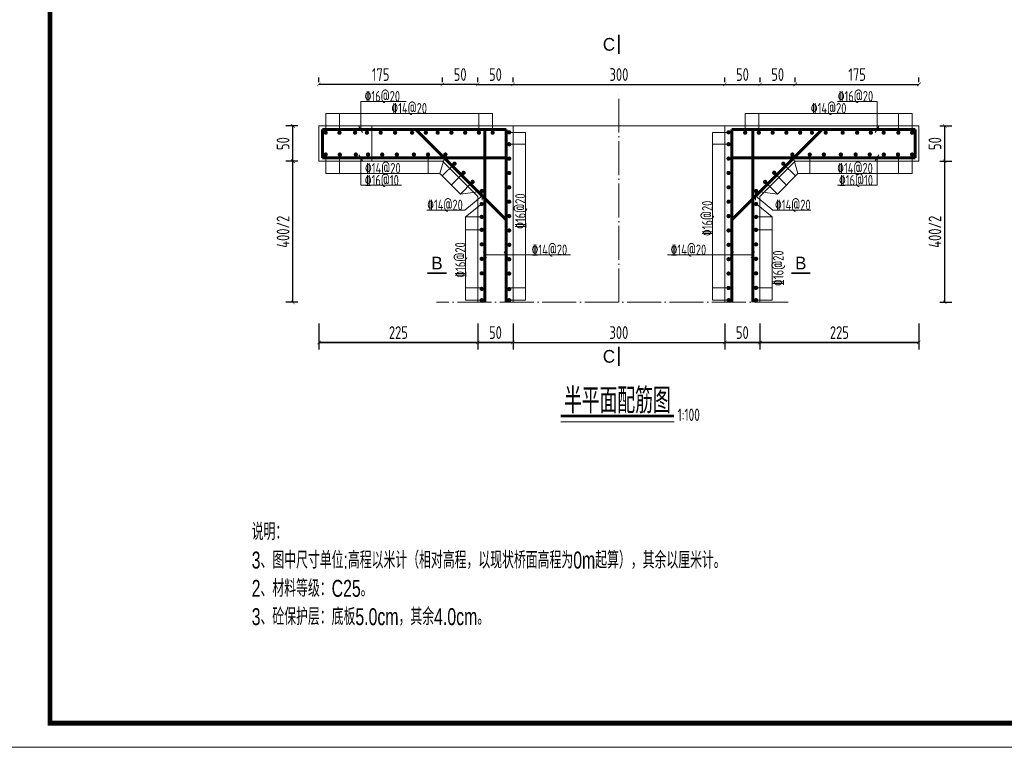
# Model space of a CAD drawing. Header units: inches. Extents: x 97745 to 142261, y 62673 to 100665.
# Tile 130 of 148: x 130839 to 132234, y 92806 to 93836. Entities that reach past the tile are written whole.
import ezdxf
from ezdxf.enums import TextEntityAlignment as Align

# ---------------------------------------------------------------- set-up
doc = ezdxf.new("R2010")
doc.units = ezdxf.units.IN
doc.header["$MEASUREMENT"] = 0
doc.linetypes.add('ACAD_ISO04W100', pattern=[30, 24, -3, 0, -3])
doc.layers.get('0').update_dxf_attribs({"lineweight": 15})
for name, color, linetype, lineweight in [('00、4细实线', 4, 'Continuous', 18), ('BM1', 7, 'Continuous', 15), ('中心线', 3, 'ACAD_ISO04W100', 18), ('细线', 7, 'Continuous', 25), ('钢筋', 1, 'Continuous', 60)]:
    doc.layers.add(name, color=color, linetype=linetype, lineweight=lineweight)
doc.styles.add('02、常用', font='tssdeng1.shx', dxfattribs={"width": 0.75, "bigfont": 'hztxt-01.shx'})
doc.styles.add('03、he-e', font='hztxt_e.shx', dxfattribs={"width": 0.65, "bigfont": 'hztxt.shx'})
doc.styles.add('hz-e', font='hztxt_e.shx', dxfattribs={"width": 0.8, "height": 330, "bigfont": 'hztxt.shx'})
doc.styles.add('HZTXT', font='tssdeng.shx', dxfattribs={"width": 0.75, "bigfont": 'hztxt.shx'})
doc.styles.add('三级钢', font='tssdeng.shx', dxfattribs={"width": 0.7, "height": 30, "bigfont": 'hztxt.shx'})
doc.dimstyles.new('3', dxfattribs={"dimtxt": 25, "dimasz": 12, "dimexe": 10, "dimexo": 30, "dimgap": 5, "dimtad": 1, "dimdec": 0, "dimzin": 0, "dimdsep": 46, "dimtxsty": 'HZTXT', "dimblk": 'ARCHTICK', "dimcen": 0, "dimclrt": 7, "dimazin": 2, "dimtfac": 1, "dimtdec": 0, "dimtix": 1, "dimtmove": 2, "dimatfit": 3, "dimfxl": 250, "dimtolj": 1, "dimtzin": 0, "dimarcsym": 0})

# ---------------------------------------------------------------- blocks, each defined once
blk = doc.blocks.new('_ArchTick')
at = {"color": 0, "linetype": 'ByBlock', "const_width": 0.15}
blk.add_lwpolyline([(-0.5, -0.5), (0.5, 0.5)], dxfattribs=at)
blk = doc.blocks.new('*D1199')
at = {"color": 0, "lineweight": -2}
for p, q in [((131487.9, 93747.8), (131487.9, 93754.5)), ((131537.9, 93747.8), (131537.9, 93754.5)), ((131487.9, 93744.5), (131537.9, 93744.5))]:
    blk.add_line(p, q, dxfattribs=at)
at = {"color": 0, "lineweight": -2, "xscale": 5, "yscale": 5, "zscale": 5, "rotation": 180}
blk.add_blockref('_ArchTick', (131487.9, 93744.5), dxfattribs=at)
at = {"color": 0, "lineweight": -2, "xscale": 5, "yscale": 5, "zscale": 5}
blk.add_blockref('_ArchTick', (131537.9, 93744.5), dxfattribs=at)
at = {"color": 7, "insert": (131512.9, 93758.5), "char_height": 18, "attachment_point": 5, "style": 'HZTXT'}
blk.add_mtext('\\A1;50', dxfattribs=at)
blk = doc.blocks.new('*D1200')
at = {"color": 0, "lineweight": -2}
for p, q in [((131537.9, 93747.8), (131537.9, 93754.5)), ((131837.9, 93747.8), (131837.9, 93754.5)), ((131537.9, 93744.5), (131837.9, 93744.5))]:
    blk.add_line(p, q, dxfattribs=at)
at = {"color": 0, "lineweight": -2, "xscale": 5, "yscale": 5, "zscale": 5, "rotation": 180}
blk.add_blockref('_ArchTick', (131537.9, 93744.5), dxfattribs=at)
at = {"color": 0, "lineweight": -2, "xscale": 5, "yscale": 5, "zscale": 5}
blk.add_blockref('_ArchTick', (131837.9, 93744.5), dxfattribs=at)
at = {"color": 7, "insert": (131687.9, 93758.5), "char_height": 18, "attachment_point": 5, "style": 'HZTXT'}
blk.add_mtext('\\A1;300', dxfattribs=at)
blk = doc.blocks.new('*D1201')
at = {"color": 0, "lineweight": -2}
for p, q in [((131837.9, 93747.8), (131837.9, 93754.5)), ((131887.8, 93747.8), (131887.8, 93754.5)), ((131837.9, 93744.5), (131887.8, 93744.5))]:
    blk.add_line(p, q, dxfattribs=at)
at = {"color": 0, "lineweight": -2, "xscale": 5, "yscale": 5, "zscale": 5, "rotation": 180}
blk.add_blockref('_ArchTick', (131837.9, 93744.5), dxfattribs=at)
at = {"color": 0, "lineweight": -2, "xscale": 5, "yscale": 5, "zscale": 5}
blk.add_blockref('_ArchTick', (131887.8, 93744.5), dxfattribs=at)
at = {"color": 7, "insert": (131862.9, 93758.5), "char_height": 18, "attachment_point": 5, "style": 'HZTXT'}
blk.add_mtext('\\A1;50', dxfattribs=at)
blk = doc.blocks.new('*D1202')
at = {"color": 0, "lineweight": -2}
for p, q in [((131887.8, 93747.8), (131887.8, 93754.5)), ((131937.7, 93747.8), (131937.7, 93754.5)), ((131887.8, 93744.5), (131937.7, 93744.5))]:
    blk.add_line(p, q, dxfattribs=at)
at = {"color": 0, "lineweight": -2, "xscale": 5, "yscale": 5, "zscale": 5, "rotation": 180}
blk.add_blockref('_ArchTick', (131887.8, 93744.5), dxfattribs=at)
at = {"color": 0, "lineweight": -2, "xscale": 5, "yscale": 5, "zscale": 5}
blk.add_blockref('_ArchTick', (131937.7, 93744.5), dxfattribs=at)
at = {"color": 7, "insert": (131912.8, 93758.5), "char_height": 18, "attachment_point": 5, "style": 'HZTXT'}
blk.add_mtext('\\A1;50', dxfattribs=at)
blk = doc.blocks.new('*D1203')
at = {"color": 0, "lineweight": -2}
for p, q in [((131937.7, 93747.8), (131937.7, 93754.5)), ((132112.9, 93747.8), (132112.9, 93754.5)), ((131937.7, 93744.5), (132112.9, 93744.5))]:
    blk.add_line(p, q, dxfattribs=at)
at = {"color": 0, "lineweight": -2, "xscale": 5, "yscale": 5, "zscale": 5, "rotation": 180}
blk.add_blockref('_ArchTick', (131937.7, 93744.5), dxfattribs=at)
at = {"color": 0, "lineweight": -2, "xscale": 5, "yscale": 5, "zscale": 5}
blk.add_blockref('_ArchTick', (132112.9, 93744.5), dxfattribs=at)
at = {"color": 7, "insert": (132025.3, 93758.5), "char_height": 18, "attachment_point": 5, "style": 'HZTXT'}
blk.add_mtext('\\A1;175', dxfattribs=at)
blk = doc.blocks.new('*D1204')
at = {"color": 0, "lineweight": -2}
for p, q in [((131537.9, 93405.9), (131537.9, 93369)), ((131837.7, 93405.9), (131837.7, 93369)), ((131537.9, 93379), (131837.7, 93379))]:
    blk.add_line(p, q, dxfattribs=at)
at = {"color": 0, "lineweight": -2, "xscale": 5, "yscale": 5, "zscale": 5, "rotation": 180}
blk.add_blockref('_ArchTick', (131537.9, 93379), dxfattribs=at)
at = {"color": 0, "lineweight": -2, "xscale": 5, "yscale": 5, "zscale": 5}
blk.add_blockref('_ArchTick', (131837.7, 93379), dxfattribs=at)
at = {"color": 7, "insert": (131687.8, 93393), "char_height": 18, "attachment_point": 5, "style": 'HZTXT'}
blk.add_mtext('\\A1;300', dxfattribs=at)
blk = doc.blocks.new('*D1205')
at = {"color": 0, "lineweight": -2}
for p, q in [((131837.7, 93405.9), (131837.7, 93369)), ((131887.7, 93405.9), (131887.7, 93369)), ((131837.7, 93379), (131887.7, 93379))]:
    blk.add_line(p, q, dxfattribs=at)
at = {"color": 0, "lineweight": -2, "xscale": 5, "yscale": 5, "zscale": 5, "rotation": 180}
blk.add_blockref('_ArchTick', (131837.7, 93379), dxfattribs=at)
at = {"color": 0, "lineweight": -2, "xscale": 5, "yscale": 5, "zscale": 5}
blk.add_blockref('_ArchTick', (131887.7, 93379), dxfattribs=at)
at = {"color": 7, "insert": (131862.7, 93393), "char_height": 18, "attachment_point": 5, "style": 'HZTXT'}
blk.add_mtext('\\A1;50', dxfattribs=at)
blk = doc.blocks.new('*D1206')
at = {"color": 0, "lineweight": -2}
for p, q in [((131887.7, 93405.9), (131887.7, 93369)), ((132112.7, 93405.9), (132112.7, 93369)), ((131887.7, 93379), (132112.7, 93379))]:
    blk.add_line(p, q, dxfattribs=at)
at = {"color": 0, "lineweight": -2, "xscale": 5, "yscale": 5, "zscale": 5, "rotation": 180}
blk.add_blockref('_ArchTick', (131887.7, 93379), dxfattribs=at)
at = {"color": 0, "lineweight": -2, "xscale": 5, "yscale": 5, "zscale": 5}
blk.add_blockref('_ArchTick', (132112.7, 93379), dxfattribs=at)
at = {"color": 7, "insert": (132000.2, 93393), "char_height": 18, "attachment_point": 5, "style": 'HZTXT'}
blk.add_mtext('\\A1;225', dxfattribs=at)
blk = doc.blocks.new('*D1207')
at = {"color": 0, "lineweight": -2}
for p, q in [((131887.7, 93405.9), (131887.7, 93369)), ((132112.7, 93405.9), (132112.7, 93369)), ((132112.7, 93379), (131887.7, 93379))]:
    blk.add_line(p, q, dxfattribs=at)
at = {"color": 0, "lineweight": -2, "xscale": 5, "yscale": 5, "zscale": 5, "rotation": 180}
blk.add_blockref('_ArchTick', (131887.7, 93379), dxfattribs=at)
at = {"color": 0, "lineweight": -2, "xscale": 5, "yscale": 5, "zscale": 5}
blk.add_blockref('_ArchTick', (132112.7, 93379), dxfattribs=at)
at = {"color": 7, "insert": (132000.2, 93393), "char_height": 18, "attachment_point": 5, "style": 'HZTXT'}
blk.add_mtext('\\A1;225', dxfattribs=at)
blk = doc.blocks.new('*D1208')
at = {"color": 0, "lineweight": -2}
for p, q in [((131837.7, 93405.9), (131837.7, 93369)), ((131887.7, 93405.9), (131887.7, 93369)), ((131887.7, 93379), (131837.7, 93379))]:
    blk.add_line(p, q, dxfattribs=at)
at = {"color": 0, "lineweight": -2, "xscale": 5, "yscale": 5, "zscale": 5, "rotation": 180}
blk.add_blockref('_ArchTick', (131837.7, 93379), dxfattribs=at)
at = {"color": 0, "lineweight": -2, "xscale": 5, "yscale": 5, "zscale": 5}
blk.add_blockref('_ArchTick', (131887.7, 93379), dxfattribs=at)
at = {"color": 7, "insert": (131862.7, 93393), "char_height": 18, "attachment_point": 5, "style": 'HZTXT'}
blk.add_mtext('\\A1;50', dxfattribs=at)
blk = doc.blocks.new('*D1209')
at = {"color": 0, "lineweight": -2}
for p, q in [((131887.7, 93405.9), (131887.7, 93369)), ((132112.7, 93405.9), (132112.7, 93369)), ((132112.7, 93379), (131887.7, 93379))]:
    blk.add_line(p, q, dxfattribs=at)
at = {"color": 0, "lineweight": -2, "xscale": 5, "yscale": 5, "zscale": 5, "rotation": 180}
blk.add_blockref('_ArchTick', (131887.7, 93379), dxfattribs=at)
at = {"color": 0, "lineweight": -2, "xscale": 5, "yscale": 5, "zscale": 5}
blk.add_blockref('_ArchTick', (132112.7, 93379), dxfattribs=at)
at = {"color": 7, "insert": (132000.2, 93393), "char_height": 18, "attachment_point": 5, "style": 'HZTXT'}
blk.add_mtext('\\A1;225', dxfattribs=at)
blk = doc.blocks.new('*D1210')
at = {"color": 0, "lineweight": -2}
for p, q in [((131837.7, 93405.9), (131837.7, 93369)), ((131887.7, 93405.9), (131887.7, 93369)), ((131887.7, 93379), (131837.7, 93379))]:
    blk.add_line(p, q, dxfattribs=at)
at = {"color": 0, "lineweight": -2, "xscale": 5, "yscale": 5, "zscale": 5, "rotation": 180}
blk.add_blockref('_ArchTick', (131837.7, 93379), dxfattribs=at)
at = {"color": 0, "lineweight": -2, "xscale": 5, "yscale": 5, "zscale": 5}
blk.add_blockref('_ArchTick', (131887.7, 93379), dxfattribs=at)
at = {"color": 7, "insert": (131862.7, 93393), "char_height": 18, "attachment_point": 5, "style": 'HZTXT'}
blk.add_mtext('\\A1;50', dxfattribs=at)
blk = doc.blocks.new('*D1211')
at = {"color": 0, "lineweight": -2}
for p, q in [((132142.7, 93635.7), (132159.6, 93635.7)), ((132149.6, 93435.9), (132149.6, 93635.7)), ((132142.7, 93435.9), (132159.6, 93435.9))]:
    blk.add_line(p, q, dxfattribs=at)
at = {"color": 0, "lineweight": -2, "xscale": 5, "yscale": 5, "zscale": 5}
for p, rotation in [((132149.6, 93635.7), 90), ((132149.6, 93435.9), 270)]:
    blk.add_blockref('_ArchTick', p, dxfattribs=dict(at, rotation=rotation))
at = {"color": 7, "insert": (132135.6, 93535.8), "char_height": 18, "attachment_point": 5, "rotation": 90, "style": 'HZTXT'}
blk.add_mtext('\\A1;400/2', dxfattribs=at)
blk = doc.blocks.new('*D1212')
at = {"color": 0, "lineweight": -2}
for p, q in [((132142.7, 93685.7), (132159.6, 93685.7)), ((132149.6, 93635.7), (132149.6, 93685.7)), ((132142.7, 93635.7), (132159.6, 93635.7))]:
    blk.add_line(p, q, dxfattribs=at)
at = {"color": 0, "lineweight": -2, "xscale": 5, "yscale": 5, "zscale": 5}
for p, rotation in [((132149.6, 93685.7), 90), ((132149.6, 93635.7), 270)]:
    blk.add_blockref('_ArchTick', p, dxfattribs=dict(at, rotation=rotation))
at = {"color": 7, "insert": (132135.6, 93660.7), "char_height": 18, "attachment_point": 5, "rotation": 90, "style": 'HZTXT'}
blk.add_mtext('\\A1;50', dxfattribs=at)
blk = doc.blocks.new('*D1213')
at = {"color": 0, "lineweight": -2}
for p, q in [((131437.9, 93747.8), (131437.9, 93754.5)), ((131487.8, 93747.8), (131487.8, 93754.5)), ((131487.8, 93744.5), (131437.9, 93744.5))]:
    blk.add_line(p, q, dxfattribs=at)
at = {"color": 0, "lineweight": -2, "xscale": 5, "yscale": 5, "zscale": 5, "rotation": 180}
blk.add_blockref('_ArchTick', (131437.9, 93744.5), dxfattribs=at)
at = {"color": 0, "lineweight": -2, "xscale": 5, "yscale": 5, "zscale": 5}
blk.add_blockref('_ArchTick', (131487.8, 93744.5), dxfattribs=at)
at = {"color": 7, "insert": (131462.9, 93758.5), "char_height": 18, "attachment_point": 5, "style": 'HZTXT'}
blk.add_mtext('\\A1;50', dxfattribs=at)
blk = doc.blocks.new('*D1214')
at = {"color": 0, "lineweight": -2}
for p, q in [((131262.7, 93747.8), (131262.7, 93754.5)), ((131437.9, 93747.8), (131437.9, 93754.5)), ((131437.9, 93744.5), (131262.7, 93744.5))]:
    blk.add_line(p, q, dxfattribs=at)
at = {"color": 0, "lineweight": -2, "xscale": 5, "yscale": 5, "zscale": 5, "rotation": 180}
blk.add_blockref('_ArchTick', (131262.7, 93744.5), dxfattribs=at)
at = {"color": 0, "lineweight": -2, "xscale": 5, "yscale": 5, "zscale": 5}
blk.add_blockref('_ArchTick', (131437.9, 93744.5), dxfattribs=at)
at = {"color": 7, "insert": (131350.3, 93758.5), "char_height": 18, "attachment_point": 5, "style": 'HZTXT'}
blk.add_mtext('\\A1;175', dxfattribs=at)
blk = doc.blocks.new('*D1215')
at = {"color": 0, "lineweight": -2}
for p, q in [((131487.9, 93405.9), (131487.9, 93369)), ((131537.9, 93405.9), (131537.9, 93369)), ((131537.9, 93379), (131487.9, 93379))]:
    blk.add_line(p, q, dxfattribs=at)
at = {"color": 0, "lineweight": -2, "xscale": 5, "yscale": 5, "zscale": 5, "rotation": 180}
blk.add_blockref('_ArchTick', (131487.9, 93379), dxfattribs=at)
at = {"color": 0, "lineweight": -2, "xscale": 5, "yscale": 5, "zscale": 5}
blk.add_blockref('_ArchTick', (131537.9, 93379), dxfattribs=at)
at = {"color": 7, "insert": (131512.9, 93393), "char_height": 18, "attachment_point": 5, "style": 'HZTXT'}
blk.add_mtext('\\A1;50', dxfattribs=at)
blk = doc.blocks.new('*D1216')
at = {"color": 0, "lineweight": -2}
for p, q in [((131262.9, 93405.9), (131262.9, 93369)), ((131487.9, 93405.9), (131487.9, 93369)), ((131487.9, 93379), (131262.9, 93379))]:
    blk.add_line(p, q, dxfattribs=at)
at = {"color": 0, "lineweight": -2, "xscale": 5, "yscale": 5, "zscale": 5, "rotation": 180}
blk.add_blockref('_ArchTick', (131262.9, 93379), dxfattribs=at)
at = {"color": 0, "lineweight": -2, "xscale": 5, "yscale": 5, "zscale": 5}
blk.add_blockref('_ArchTick', (131487.9, 93379), dxfattribs=at)
at = {"color": 7, "insert": (131375.4, 93393), "char_height": 18, "attachment_point": 5, "style": 'HZTXT'}
blk.add_mtext('\\A1;225', dxfattribs=at)
blk = doc.blocks.new('*D1217')
at = {"color": 0, "lineweight": -2}
for p, q in [((131262.9, 93405.9), (131262.9, 93369)), ((131487.9, 93405.9), (131487.9, 93369)), ((131262.9, 93379), (131487.9, 93379))]:
    blk.add_line(p, q, dxfattribs=at)
at = {"color": 0, "lineweight": -2, "xscale": 5, "yscale": 5, "zscale": 5, "rotation": 180}
blk.add_blockref('_ArchTick', (131262.9, 93379), dxfattribs=at)
at = {"color": 0, "lineweight": -2, "xscale": 5, "yscale": 5, "zscale": 5}
blk.add_blockref('_ArchTick', (131487.9, 93379), dxfattribs=at)
at = {"color": 7, "insert": (131375.4, 93393), "char_height": 18, "attachment_point": 5, "style": 'HZTXT'}
blk.add_mtext('\\A1;225', dxfattribs=at)
blk = doc.blocks.new('*D1218')
at = {"color": 0, "lineweight": -2}
for p, q in [((131487.9, 93405.9), (131487.9, 93369)), ((131537.9, 93405.9), (131537.9, 93369)), ((131487.9, 93379), (131537.9, 93379))]:
    blk.add_line(p, q, dxfattribs=at)
at = {"color": 0, "lineweight": -2, "xscale": 5, "yscale": 5, "zscale": 5, "rotation": 180}
blk.add_blockref('_ArchTick', (131487.9, 93379), dxfattribs=at)
at = {"color": 0, "lineweight": -2, "xscale": 5, "yscale": 5, "zscale": 5}
blk.add_blockref('_ArchTick', (131537.9, 93379), dxfattribs=at)
at = {"color": 7, "insert": (131512.9, 93393), "char_height": 18, "attachment_point": 5, "style": 'HZTXT'}
blk.add_mtext('\\A1;50', dxfattribs=at)
blk = doc.blocks.new('*D1219')
at = {"color": 0, "lineweight": -2}
for p, q in [((131262.9, 93405.9), (131262.9, 93369)), ((131487.9, 93405.9), (131487.9, 93369)), ((131262.9, 93379), (131487.9, 93379))]:
    blk.add_line(p, q, dxfattribs=at)
at = {"color": 0, "lineweight": -2, "xscale": 5, "yscale": 5, "zscale": 5, "rotation": 180}
blk.add_blockref('_ArchTick', (131262.9, 93379), dxfattribs=at)
at = {"color": 0, "lineweight": -2, "xscale": 5, "yscale": 5, "zscale": 5}
blk.add_blockref('_ArchTick', (131487.9, 93379), dxfattribs=at)
at = {"color": 7, "insert": (131375.4, 93393), "char_height": 18, "attachment_point": 5, "style": 'HZTXT'}
blk.add_mtext('\\A1;225', dxfattribs=at)
blk = doc.blocks.new('*D1220')
at = {"color": 0, "lineweight": -2}
for p, q in [((131487.9, 93405.9), (131487.9, 93369)), ((131537.9, 93405.9), (131537.9, 93369)), ((131487.9, 93379), (131537.9, 93379))]:
    blk.add_line(p, q, dxfattribs=at)
at = {"color": 0, "lineweight": -2, "xscale": 5, "yscale": 5, "zscale": 5, "rotation": 180}
blk.add_blockref('_ArchTick', (131487.9, 93379), dxfattribs=at)
at = {"color": 0, "lineweight": -2, "xscale": 5, "yscale": 5, "zscale": 5}
blk.add_blockref('_ArchTick', (131537.9, 93379), dxfattribs=at)
at = {"color": 7, "insert": (131512.9, 93393), "char_height": 18, "attachment_point": 5, "style": 'HZTXT'}
blk.add_mtext('\\A1;50', dxfattribs=at)
blk = doc.blocks.new('*D1221')
at = {"color": 0, "lineweight": -2}
for p, q in [((131232.9, 93635.7), (131216, 93635.7)), ((131226, 93435.9), (131226, 93635.7)), ((131232.9, 93435.9), (131216, 93435.9))]:
    blk.add_line(p, q, dxfattribs=at)
at = {"color": 0, "lineweight": -2, "xscale": 5, "yscale": 5, "zscale": 5}
for p, rotation in [((131226, 93635.7), 90), ((131226, 93435.9), 270)]:
    blk.add_blockref('_ArchTick', p, dxfattribs=dict(at, rotation=rotation))
at = {"color": 7, "insert": (131212, 93535.8), "char_height": 18, "attachment_point": 5, "rotation": 90, "style": 'HZTXT'}
blk.add_mtext('\\A1;400/2', dxfattribs=at)
blk = doc.blocks.new('*D1222')
at = {"color": 0, "lineweight": -2}
for p, q in [((131232.9, 93685.7), (131216, 93685.7)), ((131226, 93635.7), (131226, 93685.7)), ((131232.9, 93635.7), (131216, 93635.7))]:
    blk.add_line(p, q, dxfattribs=at)
at = {"color": 0, "lineweight": -2, "xscale": 5, "yscale": 5, "zscale": 5}
for p, rotation in [((131226, 93685.7), 90), ((131226, 93635.7), 270)]:
    blk.add_blockref('_ArchTick', p, dxfattribs=dict(at, rotation=rotation))
at = {"color": 7, "insert": (131212, 93660.7), "char_height": 18, "attachment_point": 5, "rotation": 90, "style": 'HZTXT'}
blk.add_mtext('\\A1;50', dxfattribs=at)

msp = doc.modelspace()

# ---------------------------------------------------------------- linework, layer by layer
at = {"ltscale": 5}
msp.add_line((131766.216, 93266.534), (131605.527, 93266.534), dxfattribs=at)
at = {"layer": '00、4细实线'}
for p, q in [((131322.056, 93680.663), (131322.056, 93720.515)), ((131322.056, 93720.515), (131386.388, 93720.515)), ((132053.595, 93720.515), (131997.481, 93720.515)), ((132053.595, 93680.663), (132053.595, 93720.515)), ((131272.43, 93676.163), (131272.43, 93703.163)), ((131291.9, 93676.163), (131291.9, 93703.163)), ((131489.488, 93676.163), (131489.488, 93703.163)), ((131508.958, 93676.163), (131508.958, 93703.163)), ((131866.693, 93676.163), (131866.693, 93703.163)), ((131886.163, 93676.163), (131886.163, 93703.163)), ((132083.75, 93676.163), (132083.75, 93703.163)), ((132103.221, 93676.163), (132103.221, 93703.163)), ((131537.929, 93685.663), (131262.929, 93685.663)), ((131262.929, 93685.663), (131262.929, 93635.663)), ((131319.602, 93684.912), (131324.509, 93676.413)), ((131587.929, 93685.663), (131337.929, 93685.663)), ((131337.929, 93685.663), (131337.929, 93635.663)), ((131532.43, 93676.636), (131555.429, 93676.636)), ((131787.721, 93685.663), (131537.929, 93685.663)), ((131537.929, 93435.893), (131537.929, 93685.663)), ((131587.929, 93685.663), (131837.721, 93685.663)), ((131843.221, 93676.636), (131820.221, 93676.636)), ((131837.721, 93435.893), (131837.721, 93685.663)), ((131837.721, 93685.663), (132112.721, 93685.663)), ((132056.048, 93684.912), (132051.141, 93676.413)), ((132112.721, 93685.663), (132112.721, 93635.663)), ((131532.43, 93659.808), (131555.429, 93659.808)), ((131843.221, 93659.808), (131820.221, 93659.808)), ((131262.929, 93635.663), (131437.929, 93635.663)), ((131272.43, 93645.164), (131272.43, 93618.163)), ((131291.9, 93645.164), (131291.9, 93618.163)), ((131319.602, 93644.913), (131324.509, 93636.414)), ((131322.056, 93640.664), (131322.056, 93601.594)), ((131417.43, 93645.164), (131417.43, 93618.163)), ((131442.041, 93645.164), (131434.216, 93618.163)), ((131437.929, 93635.663), (131487.929, 93585.663)), ((131937.721, 93635.663), (131887.721, 93585.663)), ((131933.61, 93645.164), (131941.435, 93618.163)), ((132112.721, 93635.663), (131937.721, 93635.663)), ((131958.221, 93645.164), (131958.221, 93618.163)), ((132056.048, 93644.913), (132051.141, 93636.414)), ((132053.595, 93640.664), (132053.595, 93601.594)), ((132083.75, 93645.164), (132083.75, 93618.163)), ((132103.221, 93645.164), (132103.221, 93618.163)), ((131454.888, 93632.259), (131437.504, 93614.875)), ((131920.763, 93632.259), (131938.147, 93614.875)), ((131434.216, 93618.163), (131463.256, 93589.124)), ((131467.735, 93619.354), (131450.409, 93602.028)), ((131480.582, 93606.45), (131463.256, 93589.124)), ((131895.069, 93606.45), (131912.395, 93589.124)), ((131907.916, 93619.354), (131925.242, 93602.028)), ((131941.435, 93618.163), (131912.395, 93589.124)), ((131322.056, 93601.594), (131379.897, 93601.594)), ((131463.256, 93589.124), (131494.929, 93593.545)), ((131494.165, 93580.476), (131494.165, 93592.521)), ((131912.395, 93589.124), (131880.722, 93593.545)), ((131881.486, 93580.476), (131881.486, 93592.521)), ((132053.595, 93601.594), (131997.481, 93601.594)), ((131494.165, 93586.499), (131469.685, 93566.638)), ((131487.929, 93585.663), (131487.929, 93435.893)), ((131881.486, 93586.499), (131905.966, 93566.638)), ((131887.721, 93585.663), (131887.721, 93435.893)), ((131469.685, 93566.638), (131415.903, 93566.638)), ((131470.429, 93556.867), (131493.429, 93575.206)), ((131905.221, 93556.867), (131882.222, 93575.206)), ((131905.966, 93566.638), (131959.747, 93566.638)), ((131493.429, 93556.867), (131470.429, 93556.867)), ((131882.222, 93556.867), (131905.221, 93556.867)), ((131493.429, 93538.528), (131470.429, 93538.528)), ((131882.222, 93538.528), (131905.221, 93538.528)), ((131495.475, 93507.409), (131500.382, 93498.911)), ((131619.118, 93503.16), (131497.929, 93503.16)), ((131525.476, 93507.409), (131530.383, 93498.911)), ((131756.532, 93503.16), (131877.722, 93503.16)), ((131850.174, 93507.409), (131845.268, 93498.911)), ((131880.175, 93507.409), (131875.269, 93498.911)), ((131493.429, 93456.42), (131470.429, 93456.42)), ((131532.43, 93456.42), (131555.429, 93456.42)), ((131843.221, 93456.42), (131820.221, 93456.42)), ((131882.222, 93456.42), (131905.221, 93456.42)), ((131493.429, 93438.893), (131470.429, 93438.893)), ((131532.43, 93438.893), (131555.429, 93438.893)), ((131843.221, 93438.893), (131820.221, 93438.893)), ((131882.222, 93438.893), (131905.221, 93438.893))]:
    msp.add_line(p, q, dxfattribs=at)
at = {"layer": '00、4细实线', "const_width": 2.16}
for points in [[(131687.825, 93814.763), (131687.825, 93787.763)], [(131416.627, 93477.084), (131443.627, 93477.084)], [(131959.024, 93477.084), (131932.024, 93477.084)], [(131687.825, 93345.875), (131687.825, 93372.875)]]:
    msp.add_lwpolyline(points, dxfattribs=at)
at = {"layer": '00、4细实线'}
for points in [[(131508.958, 93703.163), (131272.43, 93703.163)], [(131866.693, 93703.163), (132103.221, 93703.163)], [(131555.429, 93438.893), (131555.429, 93676.636)], [(131820.221, 93438.893), (131820.221, 93676.636)], [(131272.43, 93618.163), (131434.216, 93618.163)], [(132103.221, 93618.163), (131941.435, 93618.163)], [(131470.429, 93556.867), (131470.429, 93438.893)], [(131905.221, 93556.867), (131905.221, 93438.893)]]:
    msp.add_lwpolyline(points, dxfattribs=at)
at = {"layer": 'BM1', "const_width": 0.677}
msp.add_lwpolyline([(130768.096, 94837.664), (133641.15, 94837.664), (133641.15, 92805.992), (130768.096, 92805.992), (130768.096, 94837.664)], dxfattribs=at)
at = {"layer": 'BM1'}
msp.add_lwpolyline([(130768.096, 94837.664), (133641.15, 94837.664), (133641.15, 92805.992), (130768.096, 92805.992)], close=True, dxfattribs=at)
at = {"layer": 'BM1', "color": 0, "linetype": 'Continuous', "const_width": 6.771}
msp.add_lwpolyline([(130881.752, 92839.846), (130881.752, 94783.288), (133607.296, 94783.288), (133607.296, 92839.846)], close=True, dxfattribs=at)
at = {"layer": '中心线', "ltscale": 2}
for p, q in [((131687.825, 93435.893), (131687.825, 93735.617)), ((131927.807, 93435.893), (131429.254, 93435.893))]:
    msp.add_line(p, q, dxfattribs=at)
at = {"layer": '细线', "ltscale": 5, "const_width": 4}
msp.add_lwpolyline([(131605.527, 93274.792), (131765.808, 93274.792)], dxfattribs=at)
at = {"layer": '钢筋'}
for p, q in [((131527.93, 93680.663), (131267.93, 93680.663)), ((131267.93, 93680.663), (131267.93, 93640.664)), ((131400.001, 93680.663), (131527.93, 93552.734)), ((131497.929, 93680.663), (131497.929, 93435.893)), ((131527.93, 93435.893), (131527.93, 93680.663)), ((131847.721, 93435.893), (131847.721, 93680.663)), ((131847.721, 93680.663), (132107.721, 93680.663)), ((131975.65, 93680.663), (131847.721, 93552.734)), ((131877.722, 93680.663), (131877.722, 93435.893)), ((132107.721, 93680.663), (132107.721, 93640.664)), ((131267.93, 93640.664), (131527.93, 93640.664)), ((132107.721, 93640.664), (131847.721, 93640.664))]:
    msp.add_line(p, q, dxfattribs=at)
at = {"layer": '钢筋', "const_width": 3}
for points in [[(131270.93, 93676.163, 1), (131273.93, 93676.163, 1)], [(131290.4, 93676.163, 1), (131293.4, 93676.163, 1)], [(131312.577, 93676.163, 1), (131315.577, 93676.163, 1)], [(131329.341, 93676.163, 1), (131332.341, 93676.163, 1)], [(131348.812, 93676.163, 1), (131351.812, 93676.163, 1)], [(131369.204, 93676.163, 1), (131372.204, 93676.163, 1)], [(131393.282, 93676.163, 1), (131396.282, 93676.163, 1)], [(131412.753, 93676.163, 1), (131415.753, 93676.163, 1)], [(131429.576, 93676.163, 1), (131432.576, 93676.163, 1)], [(131449.047, 93676.163, 1), (131452.047, 93676.163, 1)], [(131468.517, 93676.163, 1), (131471.517, 93676.163, 1)], [(131487.988, 93676.163, 1), (131490.988, 93676.163, 1)], [(131507.458, 93676.163, 1), (131510.458, 93676.163, 1)], [(131530.93, 93676.636, 1), (131533.93, 93676.636, 1)], [(131844.721, 93676.636, -1), (131841.721, 93676.636, -1)], [(131868.193, 93676.163, -1), (131865.193, 93676.163, -1)], [(131887.663, 93676.163, -1), (131884.663, 93676.163, -1)], [(131907.134, 93676.163, -1), (131904.134, 93676.163, -1)], [(131926.604, 93676.163, -1), (131923.604, 93676.163, -1)], [(131946.075, 93676.163, -1), (131943.075, 93676.163, -1)], [(131962.898, 93676.163, -1), (131959.898, 93676.163, -1)], [(131982.368, 93676.163, -1), (131979.368, 93676.163, -1)], [(132006.447, 93676.163, -1), (132003.447, 93676.163, -1)], [(132026.839, 93676.163, -1), (132023.839, 93676.163, -1)], [(132046.309, 93676.163, -1), (132043.309, 93676.163, -1)], [(132064.514, 93676.163, -1), (132061.514, 93676.163, -1)], [(132085.25, 93676.163, -1), (132082.25, 93676.163, -1)], [(132104.721, 93676.163, -1), (132101.721, 93676.163, -1)], [(131530.93, 93659.808, 1), (131533.93, 93659.808, 1)], [(131844.721, 93659.808, -1), (131841.721, 93659.808, -1)], [(131270.93, 93645.164, 1), (131273.93, 93645.164, 1)], [(131290.93, 93645.164, 1), (131293.93, 93645.164, 1)], [(131313.636, 93645.164, 1), (131316.636, 93645.164, 1)], [(131330.93, 93645.164, 1), (131333.93, 93645.164, 1)], [(131330.93, 93645.164, 1), (131333.93, 93645.164, 1)], [(131350.93, 93645.164, 1), (131353.93, 93645.164, 1)], [(131371.763, 93645.164, 1), (131374.763, 93645.164, 1)], [(131395.93, 93645.164, 1), (131398.93, 93645.164, 1)], [(131395.93, 93645.164, 1), (131398.93, 93645.164, 1)], [(131415.93, 93645.164, 1), (131418.93, 93645.164, 1)], [(131440.541, 93645.164, 1), (131443.541, 93645.164, 1)], [(131935.11, 93645.164, -1), (131932.11, 93645.164, -1)], [(131959.721, 93645.164, -1), (131956.721, 93645.164, -1)], [(131979.721, 93645.164, -1), (131976.721, 93645.164, -1)], [(131979.721, 93645.164, -1), (131976.721, 93645.164, -1)], [(132003.888, 93645.164, -1), (132000.888, 93645.164, -1)], [(132024.721, 93645.164, -1), (132021.721, 93645.164, -1)], [(132024.721, 93645.164, -1), (132021.721, 93645.164, -1)], [(132044.721, 93645.164, -1), (132041.721, 93645.164, -1)], [(132044.721, 93645.164, -1), (132041.721, 93645.164, -1)], [(132064.721, 93645.164, -1), (132061.721, 93645.164, -1)], [(132064.721, 93645.164, -1), (132061.721, 93645.164, -1)], [(132084.721, 93645.164, -1), (132081.721, 93645.164, -1)], [(132104.721, 93645.164, -1), (132101.721, 93645.164, -1)], [(131453.388, 93632.259, 1), (131456.388, 93632.259, 1)], [(131530.93, 93639.452, 1), (131533.93, 93639.452, 1)], [(131844.721, 93639.452, -1), (131841.721, 93639.452, -1)], [(131922.263, 93632.259, -1), (131919.263, 93632.259, -1)], [(131466.235, 93619.354, 1), (131469.235, 93619.354, 1)], [(131530.93, 93619.096, 1), (131533.93, 93619.096, 1)], [(131844.721, 93619.096, -1), (131841.721, 93619.096, -1)], [(131909.416, 93619.354, -1), (131906.416, 93619.354, -1)], [(131479.082, 93606.45, 1), (131482.082, 93606.45, 1)], [(131896.569, 93606.45, -1), (131893.569, 93606.45, -1)], [(131491.929, 93593.545, 1), (131494.929, 93593.545, 1)], [(131530.93, 93598.74, 1), (131533.93, 93598.74, 1)], [(131844.721, 93598.74, -1), (131841.721, 93598.74, -1)], [(131883.722, 93593.545, -1), (131880.722, 93593.545, -1)], [(131491.929, 93575.206, 1), (131494.929, 93575.206, 1)], [(131530.93, 93578.384, 1), (131533.93, 93578.384, 1)], [(131844.721, 93578.384, -1), (131841.721, 93578.384, -1)], [(131883.722, 93575.206, -1), (131880.722, 93575.206, -1)], [(131491.929, 93556.867, 1), (131494.929, 93556.867, 1)], [(131530.93, 93558.029, 1), (131533.93, 93558.029, 1)], [(131844.721, 93558.029, -1), (131841.721, 93558.029, -1)], [(131883.722, 93556.867, -1), (131880.722, 93556.867, -1)], [(131491.929, 93538.528, 1), (131494.929, 93538.528, 1)], [(131530.93, 93537.673, 1), (131533.93, 93537.673, 1)], [(131844.721, 93537.673, -1), (131841.721, 93537.673, -1)], [(131883.722, 93538.528, -1), (131880.722, 93538.528, -1)], [(131491.929, 93518.001, 1), (131494.929, 93518.001, 1)], [(131530.93, 93517.317, 1), (131533.93, 93517.317, 1)], [(131844.721, 93517.317, -1), (131841.721, 93517.317, -1)], [(131883.722, 93518.001, -1), (131880.722, 93518.001, -1)], [(131491.929, 93497.474, 1), (131494.929, 93497.474, 1)], [(131530.93, 93496.961, 1), (131533.93, 93496.961, 1)], [(131844.721, 93496.961, -1), (131841.721, 93496.961, -1)], [(131883.722, 93497.474, -1), (131880.722, 93497.474, -1)], [(131491.929, 93476.947, 1), (131494.929, 93476.947, 1)], [(131530.93, 93476.605, 1), (131533.93, 93476.605, 1)], [(131844.721, 93476.605, -1), (131841.721, 93476.605, -1)], [(131883.722, 93476.947, -1), (131880.722, 93476.947, -1)], [(131491.929, 93454.92, 1), (131494.929, 93454.92, 1)], [(131530.93, 93454.578, 1), (131533.93, 93454.578, 1)], [(131844.721, 93456.191, -1), (131841.721, 93456.191, -1)], [(131883.722, 93456.42, -1), (131880.722, 93456.42, -1)], [(131491.929, 93438.893, 1), (131494.929, 93438.893, 1)], [(131530.93, 93438.893, 1), (131533.93, 93438.893, 1)], [(131844.721, 93438.893, -1), (131841.721, 93438.893, -1)], [(131883.722, 93438.893, -1), (131880.722, 93438.893, -1)]]:
    msp.add_lwpolyline(points, format="xyb", close=True, dxfattribs=at)

# ---------------------------------------------------------------- texts
at = {"ltscale": 5, "style": '三级钢', "width": 0.7}
msp.add_text('半平面配筋图', height=36, dxfattribs=at).set_placement((131685.668, 93278.657), align=Align.CENTER)
msp.add_text('1:100', height=17.5, dxfattribs=at).set_placement((131771.049, 93267.909))
at = {"style": 'hz-e', "width": 0.7}
for s, p in [('说明：', (131167.564, 93098.938)), ('3、图中尺寸单位:高程以米计（相对高程，以现状桥面高程为0m起算），其余以厘米计。', (131167.564, 93058.858)), ('2、材料等级：C25。', (131167.564, 93018.778)), ('3、砼保护层：底板5.0cm，其余4.0cm。', (131167.564, 92978.698))]:
    msp.add_text(s, height=24, dxfattribs=at).set_placement(p)
at = {"layer": '00、4细实线', "style": '03、he-e'}
for p in [(131682.425, 93801.263), (131682.425, 93359.375)]:
    msp.add_text('C', height=18, dxfattribs=at).set_placement(p, align=Align.MIDDLE_RIGHT)
for p in [(131430.127, 93482.484), (131945.524, 93482.484)]:
    msp.add_text('B', height=18, dxfattribs=at).set_placement(p, align=Align.CENTER)
at = {"layer": '细线', "ltscale": 5, "style": '02、常用', "width": 0.75}
for s, p in [('%%13216@20', (131352.641, 93727.727)), ('%%13216@20', (132023.01, 93727.727)), ('%%13216@10', (131351.921, 93608.806)), ('%%13216@10', (132023.73, 93608.806)), ('%%13214@20', (131441.432, 93573.85)), ('%%13214@20', (131934.219, 93573.85)), ('%%13214@20', (131589.342, 93510.372)), ('%%13214@20', (131786.309, 93510.372))]:
    msp.add_text(s, height=15, dxfattribs=at).set_placement(p, align=Align.MIDDLE)
for p in [(131390.694, 93703.163), (131984.957, 93703.163), (131353.323, 93618.163), (132022.328, 93618.163)]:
    msp.add_text('%%13214@20', height=15, dxfattribs=at).set_placement(p, align=Align.CENTER)
for rotation, p in [(89.999998, (131548.218, 93564.976)), (90.000002, (131813.01, 93554.73)), (89.999998, (131463.218, 93495.795)), (90.000002, (131913.521, 93484.184))]:
    msp.add_text('%%13216@20', height=15, rotation=rotation, dxfattribs=at).set_placement(p, align=Align.MIDDLE)

# ---------------------------------------------------------------- dimensions: what is measured, and where the dimension line sits
for base, p1, p2, angle, picture, middle in [((131262.721, 93744.517), (131437.929, 93717.781), (131262.721, 93717.781), 180, '*D1214', (131350.325, 93758.517)), ((131437.929, 93744.517), (131487.825, 93717.781), (131437.929, 93717.781), 180, '*D1213', (131462.877, 93758.517)), ((131226.047, 93685.663), (131262.929, 93635.663), (131262.929, 93685.663), 90, '*D1222', (131212.047, 93660.663)), ((132149.604, 93685.663), (132112.721, 93635.663), (132112.721, 93685.663), 90, '*D1212', (132135.604, 93660.663)), ((131262.929, 93379.028), (131487.929, 93435.893), (131262.929, 93435.893), 180, '*D1216', (131375.429, 93393.028)), ((131487.929, 93379.028), (131537.929, 93435.893), (131487.929, 93435.893), 180, '*D1215', (131512.929, 93393.028)), ((131837.721, 93379.028), (131887.721, 93435.893), (131837.721, 93435.893), 180, '*D1208', (131862.721, 93393.028)), ((131837.721, 93379.028), (131887.721, 93435.893), (131837.721, 93435.893), 180, '*D1210', (131862.721, 93393.028)), ((131887.721, 93379.028), (132112.721, 93435.893), (131887.721, 93435.893), 180, '*D1207', (132000.221, 93393.028)), ((131887.721, 93379.028), (132112.721, 93435.893), (131887.721, 93435.893), 180, '*D1209', (132000.221, 93393.028))]:
    dim = msp.add_linear_dim(base=base, p1=p1, p2=p2, angle=angle, dimstyle='3', override={"dimtxt": 18, "dimasz": 5})
    dim.commit()
    dim.dimension.update_dxf_attribs({"geometry": picture, "text_midpoint": middle})
for base, p1, p2, picture, middle in [((131537.929, 93744.517), (131487.929, 93717.781), (131537.929, 93717.781), '*D1199', (131512.929, 93758.517)), ((131837.929, 93744.517), (131537.929, 93717.781), (131837.929, 93717.781), '*D1200', (131687.929, 93758.517)), ((131887.825, 93744.517), (131837.929, 93717.781), (131887.825, 93717.781), '*D1201', (131862.877, 93758.517)), ((131937.721, 93744.517), (131887.825, 93717.781), (131937.721, 93717.781), '*D1202', (131912.773, 93758.517)), ((132112.929, 93744.517), (131937.721, 93717.781), (132112.929, 93717.781), '*D1203', (132025.325, 93758.517)), ((131487.929, 93379.028), (131262.929, 93435.893), (131487.929, 93435.893), '*D1217', (131375.429, 93393.028)), ((131487.929, 93379.028), (131262.929, 93435.893), (131487.929, 93435.893), '*D1219', (131375.429, 93393.028)), ((131537.929, 93379.028), (131487.929, 93435.893), (131537.929, 93435.893), '*D1218', (131512.929, 93393.028)), ((131537.929, 93379.028), (131487.929, 93435.893), (131537.929, 93435.893), '*D1220', (131512.929, 93393.028)), ((131837.721, 93379.028), (131537.929, 93435.893), (131837.721, 93435.893), '*D1204', (131687.825, 93393.028)), ((131887.721, 93379.028), (131837.721, 93435.893), (131887.721, 93435.893), '*D1205', (131862.721, 93393.028)), ((132112.721, 93379.028), (131887.721, 93435.893), (132112.721, 93435.893), '*D1206', (132000.221, 93393.028))]:
    dim = msp.add_linear_dim(base=base, p1=p1, p2=p2, dimstyle='3', override={"dimtxt": 18, "dimasz": 5})
    dim.commit()
    dim.dimension.update_dxf_attribs({"geometry": picture, "text_midpoint": middle})
for base, p1, p2, picture, middle in [((131226.047, 93635.663), (131262.929, 93435.893), (131262.929, 93635.663), '*D1221', (131212.047, 93535.778)), ((132149.604, 93635.663), (132112.721, 93435.893), (132112.721, 93635.663), '*D1211', (132135.604, 93535.778))]:
    dim = msp.add_linear_dim(base=base, p1=p1, p2=p2, angle=90, text='400/2', dimstyle='3', override={"dimtxt": 18, "dimasz": 5})
    dim.commit()
    dim.dimension.update_dxf_attribs({"geometry": picture, "text_midpoint": middle})

doc.saveas('drawing.dxf')
